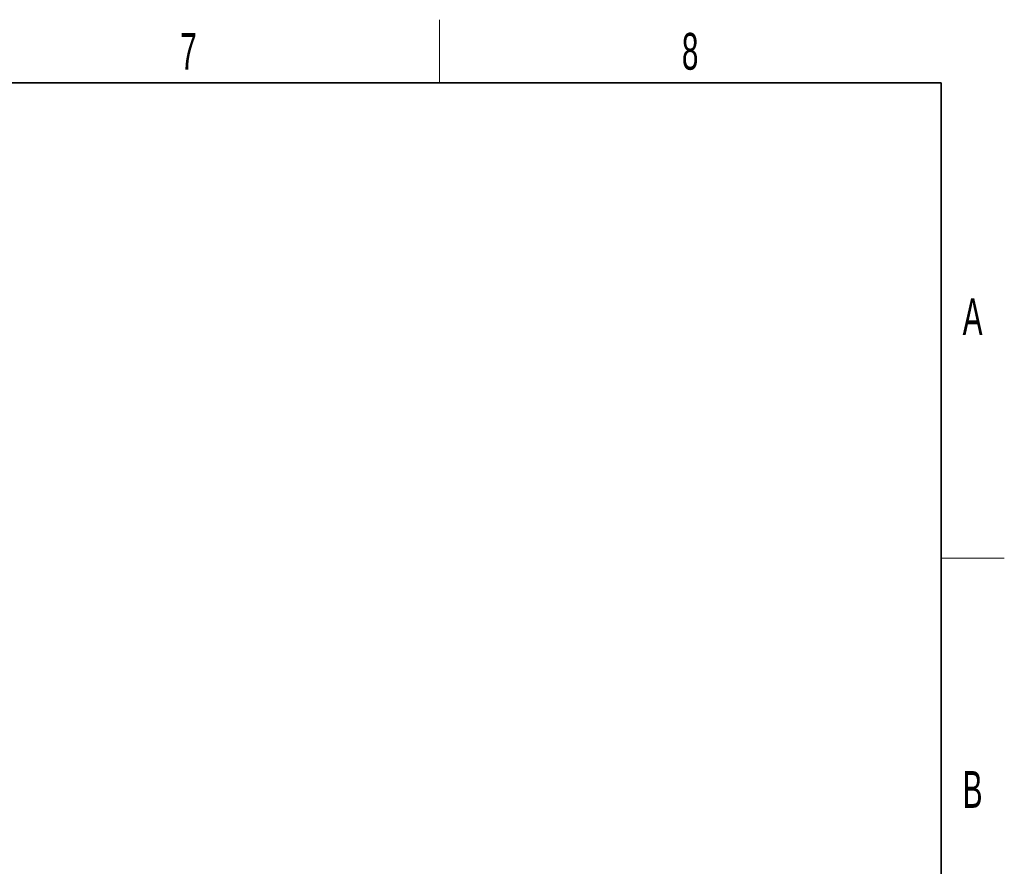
# Model space of a CAD drawing. Header units: millimetres. Extents: x 5 to 418, y 2 to 292.
# Tile 12 of 12: x 320 to 414, y 208 to 288. Entities that reach past the tile are written whole.
import ezdxf

# ---------------------------------------------------------------- set-up
doc = ezdxf.new("R2010")
doc.units = ezdxf.units.MM
doc.layers.add('SLD-0', color=7, linetype='Continuous')
doc.styles.add('SLDTEXTSTYLE0', font='TXT', dxfattribs={"width": 0.605})

msp = doc.modelspace()

# ---------------------------------------------------------------- linework, layer by layer
at = {"layer": 'SLD-0', "lineweight": 18}
for p, q in [((360.25, 282.5), (360.25, 288.5)), ((408, 237.25), (414, 237.25))]:
    msp.add_line(p, q, dxfattribs=at)
at = {"layer": 'SLD-0', "lineweight": 35}
for p, q in [((408, 282.5), (26, 282.5)), ((408, 12), (408, 282.5))]:
    msp.add_line(p, q, dxfattribs=at)

# ---------------------------------------------------------------- texts
at = {"layer": 'SLD-0', "char_height": 3.5, "attachment_point": 2, "style": 'SLDTEXTSTYLE0'}
for s, insert in [('7', (336.3527, 287.243)), ('8', (384.1027, 287.243)), ('A', (410.9816, 262.0011)), ('B', (410.9816, 217.0011))]:
    msp.add_mtext(s, dxfattribs=dict(at, insert=insert))

doc.saveas('drawing.dxf')
